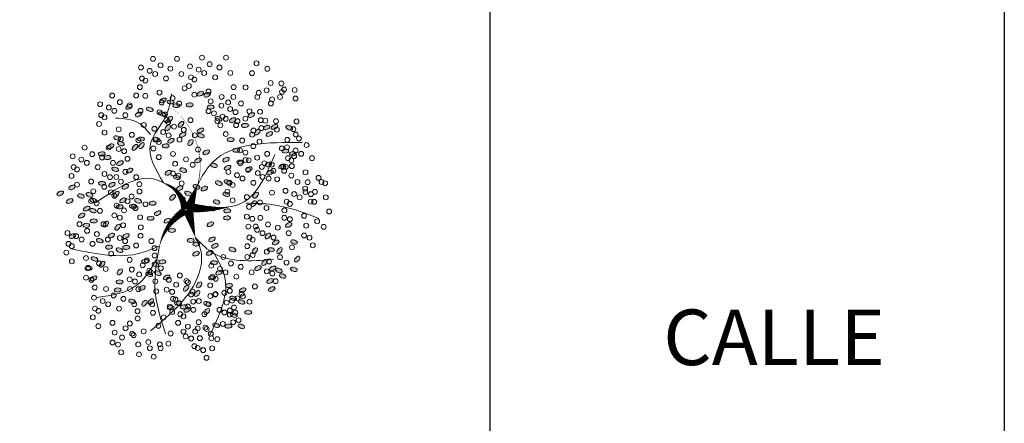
# Model space of a CAD drawing. Header units: millimetres. Extents: x 2426 to 2846, y 395 to 617.
# Tile 23 of 58: x 2474.89 to 2490.2, y 480.44 to 486.72. Entities that reach past the tile are written whole.
import ezdxf

# ---------------------------------------------------------------- set-up
doc = ezdxf.new("R2010")
doc.units = ezdxf.units.MM
doc.layers.add('01 - Vegetación', color=3, linetype='Continuous', lineweight=0)
doc.layers.add('Cotas', color=3, linetype='Continuous')

# ---------------------------------------------------------------- blocks, each defined once
blk = doc.blocks.new('17')
at = {"layer": '01 - Vegetación'}
for points in [[(4495.84, 1680.23, 1.33, 0.0221, 0.199177), (4489.97, 1684.48, 0.0221, 0.0221, 1.224983)], [(4496.02, 1680.23, 1.33, 0.0221, 0.286986), (4500.47, 1683.82, 0.0221, 0.0221, -1.494927)], [(4497.07, 1679.43, 0.133, 0.0221, 0.381476), (4512.91, 1682.47, 0.0221, 0.0221, -1.841687)], [(4496.02, 1679.76, 1.77, 0.0221, 0), (4491.39, 1678.53, 0.0221, 0.0221, 0)], [(4496.02, 1679.66, 1.77, 0.0221, 0), (4500.28, 1678.15, 0.0221, 0.0221, 0)], [(4496.4, 1679.85, 1.77, 0.0221, 0.074947), (4496.4, 1672.95, 0.0221, 0.0221, 0.762797)]]:
    blk.add_lwpolyline(points, format="xyseb", dxfattribs=at)
for points in [[(4490, 1684.47), (4488.83, 1687.51), (4489.5, 1699.09)], [(4487.73, 1684.98), (4483.44, 1688.25), (4481.42, 1694.81)], [(4497.83, 1680.19), (4501.11, 1685.48), (4497.33, 1694.81)], [(4508.5, 1685.98), (4510.45, 1688), (4511.21, 1691.78)], [(4490, 1684.47), (4482.94, 1685.23), (4475.36, 1683.47)], [(4491.39, 1678.53), (4489.02, 1677.58), (4485.46, 1677.92), (4475.87, 1685.99)], [(4500.47, 1683.82), (4506.92, 1685.99), (4511.46, 1683.47), (4515.25, 1682.46)], [(4497.07, 1679.43), (4503.89, 1675.65), (4507.17, 1660.78)], [(4491.39, 1678.53), (4489, 1675.9), (4487.73, 1665.57)], [(4496.57, 1678.43), (4497.07, 1670.86), (4505.15, 1665.32)], [(4488.74, 1675.4), (4484.7, 1673.64), (4475.11, 1676.16)], [(4497.07, 1670.11), (4496.82, 1665.57), (4494.55, 1658.01)]]:
    blk.add_spline(points, degree=3, dxfattribs=at)
blk = doc.blocks.new('16')
at = {"layer": '01 - Vegetación'}
h = blk.add_hatch(color=40, dxfattribs=at)
h.set_gradient(color1=(255, 191, 0), color2=(223, 255, 127), rotation=180, centered=1, tint=1, name='INVSPHERICAL')
edge = h.paths.add_edge_path()
edge.add_ellipse((4538.847, 1678.642), major_axis=(-0.0033, 0.0777), ratio=0.578492, start_angle=0, end_angle=360, ccw=False)
edge = h.paths.add_edge_path()
edge.add_ellipse((4538.961, 1678.487), major_axis=(-0.0349, 0.0695), ratio=0.578492, start_angle=0, end_angle=360, ccw=False)
edge = h.paths.add_edge_path()
edge.add_ellipse((4538.69, 1678.926), major_axis=(-0.0594, 0.0503), ratio=0.578492, start_angle=0, end_angle=360, ccw=False)
edge = h.paths.add_edge_path()
edge.add_ellipse((4538.676, 1678.266), major_axis=(-0.0033, 0.0777), ratio=0.578492, start_angle=0, end_angle=360, ccw=False)
edge = h.paths.add_edge_path()
edge.add_ellipse((4541.23, 1679.281), major_axis=(0.0274, 0.0728), ratio=0.578492, start_angle=0, end_angle=360, ccw=False)
edge = h.paths.add_edge_path()
edge.add_ellipse((4540.829, 1679.36), major_axis=(-0.0349, 0.0695), ratio=0.578492, start_angle=0, end_angle=360, ccw=False)
edge = h.paths.add_edge_path()
edge.add_ellipse((4541.174, 1679.607), major_axis=(-0.0349, 0.0695), ratio=0.578492, start_angle=0, end_angle=360, ccw=False)
edge = h.paths.add_edge_path()
edge.add_ellipse((4541.072, 1679.421), major_axis=(0.0274, 0.0728), ratio=0.578492, start_angle=0, end_angle=360, ccw=False)
edge = h.paths.add_edge_path()
edge.add_ellipse((4540.113, 1679.632), major_axis=(-0.0349, 0.0695), ratio=0.578492, start_angle=0, end_angle=360, ccw=False)
edge = h.paths.add_edge_path()
edge.add_ellipse((4540.279, 1679.843), major_axis=(-0.0349, 0.0695), ratio=0.578492, start_angle=0, end_angle=360, ccw=False)
edge = h.paths.add_edge_path()
edge.add_ellipse((4540.165, 1679.999), major_axis=(-0.0033, 0.0777), ratio=0.578492, start_angle=0, end_angle=360, ccw=False)
edge = h.paths.add_edge_path()
edge.add_ellipse((4540.499, 1679.956), major_axis=(-0.0033, 0.0777), ratio=0.578492, start_angle=0, end_angle=360, ccw=False)
edge = h.paths.add_edge_path()
edge.add_ellipse((4540.629, 1679.513), major_axis=(-0.0594, 0.0503), ratio=0.578492, start_angle=0, end_angle=360, ccw=False)
edge = h.paths.add_edge_path()
edge.add_ellipse((4540.551, 1680.278), major_axis=(0.0274, 0.0728), ratio=0.578492, start_angle=0, end_angle=360, ccw=False)
edge = h.paths.add_edge_path()
edge.add_ellipse((4539.201, 1679.744), major_axis=(-0.0033, 0.0777), ratio=0.578492, start_angle=0, end_angle=360, ccw=False)
edge = h.paths.add_edge_path()
edge.add_ellipse((4539.14, 1679.893), major_axis=(0.0274, 0.0728), ratio=0.578492, start_angle=0, end_angle=360, ccw=False)
edge = h.paths.add_edge_path()
edge.add_ellipse((4539.208, 1680.126), major_axis=(-0.0033, 0.0777), ratio=0.578492, start_angle=0, end_angle=360, ccw=False)
edge = h.paths.add_edge_path()
edge.add_ellipse((4538.979, 1680.681), major_axis=(-0.0594, 0.0503), ratio=0.578492, start_angle=0, end_angle=360, ccw=False)
edge = h.paths.add_edge_path()
edge.add_ellipse((4538.577, 1680.728), major_axis=(-0.0033, 0.0777), ratio=0.578492, start_angle=0, end_angle=360, ccw=False)
edge = h.paths.add_edge_path()
edge.add_ellipse((4538.926, 1680.033), major_axis=(0.0274, 0.0728), ratio=0.578492, start_angle=0, end_angle=360, ccw=False)
edge = h.paths.add_edge_path()
edge.add_ellipse((4538.95, 1679.842), major_axis=(0.0274, 0.0728), ratio=0.578492, start_angle=0, end_angle=360, ccw=False)
edge = h.paths.add_edge_path()
edge.add_ellipse((4538.621, 1680.191), major_axis=(-0.0349, 0.0695), ratio=0.578492, start_angle=0, end_angle=360, ccw=False)
edge = h.paths.add_edge_path()
edge.add_ellipse((4538.328, 1680.411), major_axis=(0.0274, 0.0728), ratio=0.578492, start_angle=0, end_angle=360, ccw=False)
edge = h.paths.add_edge_path()
edge.add_ellipse((4538.283, 1680.138), major_axis=(-0.0594, 0.0503), ratio=0.578492, start_angle=0, end_angle=360, ccw=False)
edge = h.paths.add_edge_path()
edge.add_ellipse((4538.32, 1679.993), major_axis=(-0.0594, 0.0503), ratio=0.578492, start_angle=0, end_angle=360, ccw=False)
edge = h.paths.add_edge_path()
edge.add_ellipse((4538.755, 1680.687), major_axis=(-0.0033, 0.0777), ratio=0.578492, start_angle=0, end_angle=360, ccw=False)
edge = h.paths.add_edge_path()
edge.add_ellipse((4538.834, 1681.261), major_axis=(-0.0349, 0.0695), ratio=0.578492, start_angle=0, end_angle=360, ccw=False)
edge = h.paths.add_edge_path()
edge.add_ellipse((4539.054, 1681.374), major_axis=(-0.0033, 0.0777), ratio=0.578492, start_angle=0, end_angle=360, ccw=False)
edge = h.paths.add_edge_path()
edge.add_ellipse((4539.147, 1681.076), major_axis=(-0.0594, 0.0503), ratio=0.578492, start_angle=0, end_angle=360, ccw=False)
edge = h.paths.add_edge_path()
edge.add_ellipse((4539.52, 1680.541), major_axis=(-0.0033, 0.0777), ratio=0.578492, start_angle=0, end_angle=360, ccw=False)
edge = h.paths.add_edge_path()
edge.add_ellipse((4539.459, 1680.689), major_axis=(0.0274, 0.0728), ratio=0.578492, start_angle=0, end_angle=360, ccw=False)
edge = h.paths.add_edge_path()
edge.add_ellipse((4539.527, 1680.923), major_axis=(-0.0033, 0.0777), ratio=0.578492, start_angle=0, end_angle=360, ccw=False)
edge = h.paths.add_edge_path()
edge.add_ellipse((4539.265, 1681.244), major_axis=(0.0274, 0.0728), ratio=0.578492, start_angle=0, end_angle=360, ccw=False)
edge = h.paths.add_edge_path()
edge.add_ellipse((4539.188, 1677.478), major_axis=(-0.0594, 0.0503), ratio=0.578492, start_angle=0, end_angle=360, ccw=False)
edge = h.paths.add_edge_path()
edge.add_ellipse((4539.473, 1678.19), major_axis=(0.0274, 0.0728), ratio=0.578492, start_angle=0, end_angle=360, ccw=False)
edge = h.paths.add_edge_path()
edge.add_ellipse((4540.696, 1678.325), major_axis=(0.0274, 0.0728), ratio=0.578492, start_angle=0, end_angle=360, ccw=False)
edge = h.paths.add_edge_path()
edge.add_ellipse((4540.33, 1678.305), major_axis=(-0.0033, 0.0777), ratio=0.578492, start_angle=0, end_angle=360, ccw=False)
edge = h.paths.add_edge_path()
edge.add_ellipse((4540.174, 1678.307), major_axis=(-0.0033, 0.0777), ratio=0.578492, start_angle=0, end_angle=360, ccw=False)
edge = h.paths.add_edge_path()
edge.add_ellipse((4540.488, 1677.717), major_axis=(-0.0594, 0.0503), ratio=0.578492, start_angle=0, end_angle=360, ccw=False)
edge = h.paths.add_edge_path()
edge.add_ellipse((4540.676, 1677.675), major_axis=(-0.0594, 0.0503), ratio=0.578492, start_angle=0, end_angle=360, ccw=False)
edge = h.paths.add_edge_path()
edge.add_ellipse((4539.469, 1677.341), major_axis=(-0.0033, 0.0777), ratio=0.578492, start_angle=0, end_angle=360, ccw=False)
edge = h.paths.add_edge_path()
edge.add_ellipse((4539.773, 1677.406), major_axis=(-0.0594, 0.0503), ratio=0.578492, start_angle=0, end_angle=360, ccw=False)
edge = h.paths.add_edge_path()
edge.add_ellipse((4539.631, 1677.23), major_axis=(-0.0349, 0.0695), ratio=0.578492, start_angle=0, end_angle=360, ccw=False)
edge = h.paths.add_edge_path()
edge.add_ellipse((4539.445, 1677.695), major_axis=(-0.0594, 0.0503), ratio=0.578492, start_angle=0, end_angle=360, ccw=False)
edge = h.paths.add_edge_path()
edge.add_ellipse((4542.676, 1679.136), major_axis=(-0.0033, 0.0777), ratio=0.578492, start_angle=0, end_angle=360, ccw=False)
edge = h.paths.add_edge_path()
edge.add_ellipse((4542.661, 1679.428), major_axis=(-0.0033, 0.0777), ratio=0.578492, start_angle=0, end_angle=360, ccw=False)
edge = h.paths.add_edge_path()
edge.add_ellipse((4542.742, 1679.554), major_axis=(-0.0033, 0.0777), ratio=0.578492, start_angle=0, end_angle=360, ccw=False)
edge = h.paths.add_edge_path()
edge.add_ellipse((4542.776, 1679.728), major_axis=(-0.0349, 0.0695), ratio=0.578492, start_angle=0, end_angle=360, ccw=False)
edge = h.paths.add_edge_path()
edge.add_ellipse((4542.477, 1679.745), major_axis=(0.0274, 0.0728), ratio=0.578492, start_angle=0, end_angle=360, ccw=False)
edge = h.paths.add_edge_path()
edge.add_ellipse((4542.578, 1680.02), major_axis=(0.0274, 0.0728), ratio=0.578492, start_angle=0, end_angle=360, ccw=False)
edge = h.paths.add_edge_path()
edge.add_ellipse((4542.466, 1680.268), major_axis=(-0.0349, 0.0695), ratio=0.578492, start_angle=0, end_angle=360, ccw=False)
edge = h.paths.add_edge_path()
edge.add_ellipse((4542.632, 1680.479), major_axis=(-0.0349, 0.0695), ratio=0.578492, start_angle=0, end_angle=360, ccw=False)
edge = h.paths.add_edge_path()
edge.add_ellipse((4542.359, 1679.577), major_axis=(-0.0594, 0.0503), ratio=0.578492, start_angle=0, end_angle=360, ccw=False)
edge = h.paths.add_edge_path()
edge.add_ellipse((4542.171, 1679.619), major_axis=(-0.0594, 0.0503), ratio=0.578492, start_angle=0, end_angle=360, ccw=False)
edge = h.paths.add_edge_path()
edge.add_ellipse((4542.246, 1679.328), major_axis=(-0.0594, 0.0503), ratio=0.578492, start_angle=0, end_angle=360, ccw=False)
edge = h.paths.add_edge_path()
edge.add_ellipse((4542.369, 1678.498), major_axis=(0.0274, 0.0728), ratio=0.578492, start_angle=0, end_angle=360, ccw=False)
edge = h.paths.add_edge_path()
edge.add_ellipse((4542.902, 1678.749), major_axis=(-0.0349, 0.0695), ratio=0.578492, start_angle=0, end_angle=360, ccw=False)
edge = h.paths.add_edge_path()
edge.add_ellipse((4542.925, 1678.897), major_axis=(-0.0349, 0.0695), ratio=0.578492, start_angle=0, end_angle=360, ccw=False)
edge = h.paths.add_edge_path()
edge.add_ellipse((4542.628, 1678.671), major_axis=(-0.0033, 0.0777), ratio=0.578492, start_angle=0, end_angle=360, ccw=False)
edge = h.paths.add_edge_path()
edge.add_ellipse((4542.11, 1678.896), major_axis=(-0.0349, 0.0695), ratio=0.578492, start_angle=0, end_angle=360, ccw=False)
edge = h.paths.add_edge_path()
edge.add_ellipse((4542.34, 1678.18), major_axis=(-0.0349, 0.0695), ratio=0.578492, start_angle=0, end_angle=360, ccw=False)
edge = h.paths.add_edge_path()
edge.add_ellipse((4538.137, 1679.191), major_axis=(-0.0349, 0.0695), ratio=0.578492, start_angle=0, end_angle=360, ccw=False)
edge = h.paths.add_edge_path()
edge.add_ellipse((4538.099, 1678.758), major_axis=(-0.0594, 0.0503), ratio=0.578492, start_angle=0, end_angle=360, ccw=False)
edge = h.paths.add_edge_path()
edge.add_ellipse((4537.796, 1678.552), major_axis=(0.0274, 0.0728), ratio=0.578492, start_angle=0, end_angle=360, ccw=False)
edge = h.paths.add_edge_path()
edge.add_ellipse((4537.776, 1678.277), major_axis=(-0.0033, 0.0777), ratio=0.578492, start_angle=0, end_angle=360, ccw=False)
edge = h.paths.add_edge_path()
edge.add_ellipse((4539.181, 1678.6), major_axis=(-0.0033, 0.0777), ratio=0.578492, start_angle=0, end_angle=360, ccw=False)
edge = h.paths.add_edge_path()
edge.add_ellipse((4538.502, 1678.968), major_axis=(-0.0594, 0.0503), ratio=0.578492, start_angle=0, end_angle=360, ccw=False)
edge = h.paths.add_edge_path()
edge.add_ellipse((4538.615, 1679.216), major_axis=(-0.0594, 0.0503), ratio=0.578492, start_angle=0, end_angle=360, ccw=False)
edge = h.paths.add_edge_path()
edge.add_ellipse((4538.188, 1679.557), major_axis=(-0.0033, 0.0777), ratio=0.578492, start_angle=0, end_angle=360, ccw=False)
edge = h.paths.add_edge_path()
edge.add_ellipse((4538.203, 1679.265), major_axis=(-0.0033, 0.0777), ratio=0.578492, start_angle=0, end_angle=360, ccw=False)
edge = h.paths.add_edge_path()
edge.add_ellipse((4538.285, 1679.391), major_axis=(-0.0033, 0.0777), ratio=0.578492, start_angle=0, end_angle=360, ccw=False)
edge = h.paths.add_edge_path()
edge.add_ellipse((4538.856, 1679.647), major_axis=(-0.0349, 0.0695), ratio=0.578492, start_angle=0, end_angle=360, ccw=False)
edge = h.paths.add_edge_path()
edge.add_ellipse((4538.272, 1678.751), major_axis=(0.0274, 0.0728), ratio=0.578492, start_angle=0, end_angle=360, ccw=False)
edge = h.paths.add_edge_path()
edge.add_ellipse((4540.863, 1678.985), major_axis=(0.0274, 0.0728), ratio=0.578492, start_angle=0, end_angle=360, ccw=False)
edge = h.paths.add_edge_path()
edge.add_ellipse((4540.823, 1678.811), major_axis=(-0.0349, 0.0695), ratio=0.578492, start_angle=0, end_angle=360, ccw=False)
edge = h.paths.add_edge_path()
edge.add_ellipse((4541.446, 1678.949), major_axis=(-0.0349, 0.0695), ratio=0.578492, start_angle=0, end_angle=360, ccw=False)
edge = h.paths.add_edge_path()
edge.add_ellipse((4540.434, 1680.393), major_axis=(-0.0033, 0.0777), ratio=0.578492, start_angle=0, end_angle=360, ccw=False)
edge = h.paths.add_edge_path()
edge.add_ellipse((4540.419, 1680.685), major_axis=(-0.0033, 0.0777), ratio=0.578492, start_angle=0, end_angle=360, ccw=False)
edge = h.paths.add_edge_path()
edge.add_ellipse((4539.773, 1680.547), major_axis=(-0.0349, 0.0695), ratio=0.578492, start_angle=0, end_angle=360, ccw=False)
edge = h.paths.add_edge_path()
edge.add_ellipse((4539.782, 1680.87), major_axis=(-0.0349, 0.0695), ratio=0.578492, start_angle=0, end_angle=360, ccw=False)
edge = h.paths.add_edge_path()
edge.add_ellipse((4539.668, 1681.126), major_axis=(0.0274, 0.0728), ratio=0.578492, start_angle=0, end_angle=360, ccw=False)
edge = h.paths.add_edge_path()
edge.add_ellipse((4540.336, 1681.276), major_axis=(0.0274, 0.0728), ratio=0.578492, start_angle=0, end_angle=360, ccw=False)
edge = h.paths.add_edge_path()
edge.add_ellipse((4540.381, 1681.413), major_axis=(-0.0349, 0.0695), ratio=0.578492, start_angle=0, end_angle=360, ccw=False)
edge = h.paths.add_edge_path()
edge.add_ellipse((4540.225, 1681.525), major_axis=(-0.0349, 0.0695), ratio=0.578492, start_angle=0, end_angle=360, ccw=False)
edge = h.paths.add_edge_path()
edge.add_ellipse((4540.009, 1681.424), major_axis=(-0.0033, 0.0777), ratio=0.578492, start_angle=0, end_angle=360, ccw=False)
edge = h.paths.add_edge_path()
edge.add_ellipse((4540.106, 1681.258), major_axis=(-0.0033, 0.0777), ratio=0.578492, start_angle=0, end_angle=360, ccw=False)
edge = h.paths.add_edge_path()
edge.add_ellipse((4540.036, 1680.989), major_axis=(-0.0594, 0.0503), ratio=0.578492, start_angle=0, end_angle=360, ccw=False)
edge = h.paths.add_edge_path()
edge.add_ellipse((4539.967, 1680.73), major_axis=(-0.0594, 0.0503), ratio=0.578492, start_angle=0, end_angle=360, ccw=False)
edge = h.paths.add_edge_path()
edge.add_ellipse((4541.92, 1680.217), major_axis=(-0.0033, 0.0777), ratio=0.578492, start_angle=0, end_angle=360, ccw=False)
edge = h.paths.add_edge_path()
edge.add_ellipse((4541.222, 1680.466), major_axis=(-0.0349, 0.0695), ratio=0.578492, start_angle=0, end_angle=360, ccw=False)
edge = h.paths.add_edge_path()
edge.add_ellipse((4541.387, 1680.676), major_axis=(-0.0349, 0.0695), ratio=0.578492, start_angle=0, end_angle=360, ccw=False)
edge = h.paths.add_edge_path()
edge.add_ellipse((4541.251, 1680.784), major_axis=(0.0274, 0.0728), ratio=0.578492, start_angle=0, end_angle=360, ccw=False)
edge = h.paths.add_edge_path()
edge.add_ellipse((4541.818, 1680.659), major_axis=(0.0274, 0.0728), ratio=0.578492, start_angle=0, end_angle=360, ccw=False)
edge = h.paths.add_edge_path()
edge.add_ellipse((4541.942, 1680.743), major_axis=(0.0274, 0.0728), ratio=0.578492, start_angle=0, end_angle=360, ccw=False)
edge = h.paths.add_edge_path()
edge.add_ellipse((4541.762, 1680.886), major_axis=(-0.0349, 0.0695), ratio=0.578492, start_angle=0, end_angle=360, ccw=False)
edge = h.paths.add_edge_path()
edge.add_ellipse((4541.592, 1681.082), major_axis=(-0.0033, 0.0777), ratio=0.578492, start_angle=0, end_angle=360, ccw=False)
edge = h.paths.add_edge_path()
edge.add_ellipse((4541.511, 1680.956), major_axis=(-0.0033, 0.0777), ratio=0.578492, start_angle=0, end_angle=360, ccw=False)
edge = h.paths.add_edge_path()
edge.add_ellipse((4541.775, 1680.201), major_axis=(-0.0594, 0.0503), ratio=0.578492, start_angle=0, end_angle=360, ccw=False)
edge = h.paths.add_edge_path()
edge.add_ellipse((4541.737, 1680.346), major_axis=(-0.0594, 0.0503), ratio=0.578492, start_angle=0, end_angle=360, ccw=False)
edge = h.paths.add_edge_path()
edge.add_ellipse((4541.843, 1679.118), major_axis=(-0.0594, 0.0503), ratio=0.578492, start_angle=0, end_angle=360, ccw=False)
edge = h.paths.add_edge_path()
edge.add_ellipse((4541.881, 1679.551), major_axis=(-0.0349, 0.0695), ratio=0.578492, start_angle=0, end_angle=360, ccw=False)
edge = h.paths.add_edge_path()
edge.add_ellipse((4542.015, 1679.29), major_axis=(-0.0349, 0.0695), ratio=0.578492, start_angle=0, end_angle=360, ccw=False)
edge = h.paths.add_edge_path()
edge.add_ellipse((4541.91, 1679.869), major_axis=(0.0274, 0.0728), ratio=0.578492, start_angle=0, end_angle=360, ccw=False)
edge = h.paths.add_edge_path()
edge.add_ellipse((4541.769, 1679.666), major_axis=(-0.0033, 0.0777), ratio=0.578492, start_angle=0, end_angle=360, ccw=False)
edge = h.paths.add_edge_path()
edge.add_ellipse((4539.676, 1679.115), major_axis=(-0.0033, 0.0777), ratio=0.578492, start_angle=0, end_angle=360, ccw=False)
edge = h.paths.add_edge_path()
edge.add_ellipse((4539.594, 1678.989), major_axis=(-0.0033, 0.0777), ratio=0.578492, start_angle=0, end_angle=360, ccw=False)
edge = h.paths.add_edge_path()
edge.add_ellipse((4539.898, 1679.531), major_axis=(-0.0033, 0.0777), ratio=0.578492, start_angle=0, end_angle=360, ccw=False)
edge = h.paths.add_edge_path()
edge.add_ellipse((4539.697, 1678.641), major_axis=(-0.0349, 0.0695), ratio=0.578492, start_angle=0, end_angle=360, ccw=False)
edge = h.paths.add_edge_path()
edge.add_ellipse((4539.398, 1678.691), major_axis=(-0.0349, 0.0695), ratio=0.578492, start_angle=0, end_angle=360, ccw=False)
edge = h.paths.add_edge_path()
edge.add_ellipse((4539.555, 1678.579), major_axis=(-0.0349, 0.0695), ratio=0.578492, start_angle=0, end_angle=360, ccw=False)
edge = h.paths.add_edge_path()
edge.add_ellipse((4540.714, 1679.167), major_axis=(0.0274, 0.0728), ratio=0.578492, start_angle=0, end_angle=360, ccw=False)
edge = h.paths.add_edge_path()
edge.add_ellipse((4540.549, 1681.79), major_axis=(-0.0349, 0.0695), ratio=0.578492, start_angle=0, end_angle=360, ccw=False)
edge = h.paths.add_edge_path()
edge.add_ellipse((4540.715, 1682.001), major_axis=(-0.0349, 0.0695), ratio=0.578492, start_angle=0, end_angle=360, ccw=False)
edge = h.paths.add_edge_path()
edge.add_ellipse((4540.848, 1681.741), major_axis=(-0.0349, 0.0695), ratio=0.578492, start_angle=0, end_angle=360, ccw=False)
edge = h.paths.add_edge_path()
edge.add_ellipse((4540.661, 1681.542), major_axis=(0.0274, 0.0728), ratio=0.578492, start_angle=0, end_angle=360, ccw=False)
edge = h.paths.add_edge_path()
edge.add_ellipse((4540.684, 1681.351), major_axis=(0.0274, 0.0728), ratio=0.578492, start_angle=0, end_angle=360, ccw=False)
edge = h.paths.add_edge_path()
edge.add_ellipse((4540.56, 1681.267), major_axis=(0.0274, 0.0728), ratio=0.578492, start_angle=0, end_angle=360, ccw=False)
edge = h.paths.add_edge_path()
edge.add_ellipse((4540.528, 1678.539), major_axis=(0.0274, 0.0728), ratio=0.578492, start_angle=0, end_angle=360, ccw=False)
edge = h.paths.add_edge_path()
edge.add_ellipse((4540.38, 1678.647), major_axis=(0.0274, 0.0728), ratio=0.578492, start_angle=0, end_angle=360, ccw=False)
edge = h.paths.add_edge_path()
edge.add_ellipse((4540.034, 1678.678), major_axis=(-0.0349, 0.0695), ratio=0.578492, start_angle=0, end_angle=360, ccw=False)
edge = h.paths.add_edge_path()
edge.add_ellipse((4540.944, 1678.493), major_axis=(0.0274, 0.0728), ratio=0.578492, start_angle=0, end_angle=360, ccw=False)
edge = h.paths.add_edge_path()
edge.add_ellipse((4541.625, 1678.77), major_axis=(-0.0349, 0.0695), ratio=0.578492, start_angle=0, end_angle=360, ccw=False)
edge = h.paths.add_edge_path()
edge.add_ellipse((4541.994, 1678.887), major_axis=(0.0274, 0.0728), ratio=0.578492, start_angle=0, end_angle=360, ccw=False)
edge = h.paths.add_edge_path()
edge.add_ellipse((4541.336, 1678.598), major_axis=(0.0274, 0.0728), ratio=0.578492, start_angle=0, end_angle=360, ccw=False)
edge = h.paths.add_edge_path()
edge.add_ellipse((4539.381, 1678.993), major_axis=(-0.0349, 0.0695), ratio=0.578492, start_angle=0, end_angle=360, ccw=False)
edge = h.paths.add_edge_path()
edge.add_ellipse((4540.938, 1681.079), major_axis=(-0.0033, 0.0777), ratio=0.578492, start_angle=0, end_angle=360, ccw=False)
edge = h.paths.add_edge_path()
edge.add_ellipse((4540.699, 1680.759), major_axis=(-0.0594, 0.0503), ratio=0.578492, start_angle=0, end_angle=360, ccw=False)
edge = h.paths.add_edge_path()
edge.add_ellipse((4540.908, 1680.857), major_axis=(-0.0349, 0.0695), ratio=0.578492, start_angle=0, end_angle=360, ccw=False)
edge = h.paths.add_edge_path()
edge.add_ellipse((4540.863, 1680.561), major_axis=(-0.0349, 0.0695), ratio=0.578492, start_angle=0, end_angle=360, ccw=False)
edge = h.paths.add_edge_path()
edge.add_ellipse((4540.564, 1680.61), major_axis=(-0.0349, 0.0695), ratio=0.578492, start_angle=0, end_angle=360, ccw=False)
edge = h.paths.add_edge_path()
edge.add_ellipse((4539.771, 1681.729), major_axis=(-0.0349, 0.0695), ratio=0.578492, start_angle=0, end_angle=360, ccw=False)
edge = h.paths.add_edge_path()
edge.add_ellipse((4540.968, 1678.302), major_axis=(0.0274, 0.0728), ratio=0.578492, start_angle=0, end_angle=360, ccw=False)
edge = h.paths.add_edge_path()
edge.add_ellipse((4541.908, 1678.227), major_axis=(-0.0033, 0.0777), ratio=0.578492, start_angle=0, end_angle=360, ccw=False)
edge = h.paths.add_edge_path()
edge.add_ellipse((4541.283, 1678.297), major_axis=(-0.0349, 0.0695), ratio=0.578492, start_angle=0, end_angle=360, ccw=False)
edge = h.paths.add_edge_path()
edge.add_ellipse((4541.463, 1678.333), major_axis=(-0.0349, 0.0695), ratio=0.578492, start_angle=0, end_angle=360, ccw=False)
edge = h.paths.add_edge_path()
edge.add_ellipse((4538.021, 1678.159), major_axis=(0.0274, 0.0728), ratio=0.578492, start_angle=0, end_angle=360, ccw=False)
edge = h.paths.add_edge_path()
edge.add_ellipse((4537.772, 1677.992), major_axis=(0.0274, 0.0728), ratio=0.578492, start_angle=0, end_angle=360, ccw=False)
edge = h.paths.add_edge_path()
edge.add_ellipse((4538.082, 1677.841), major_axis=(-0.0033, 0.0777), ratio=0.578492, start_angle=0, end_angle=360, ccw=False)
edge = h.paths.add_edge_path()
edge.add_ellipse((4538.572, 1677.966), major_axis=(-0.0349, 0.0695), ratio=0.578492, start_angle=0, end_angle=360, ccw=False)
edge = h.paths.add_edge_path()
edge.add_ellipse((4538.311, 1677.99), major_axis=(0.0274, 0.0728), ratio=0.578492, start_angle=0, end_angle=360, ccw=False)
edge = h.paths.add_edge_path()
edge.add_ellipse((4538.394, 1678.174), major_axis=(0.0274, 0.0728), ratio=0.578492, start_angle=0, end_angle=360, ccw=False)
edge = h.paths.add_edge_path()
edge.add_ellipse((4538.776, 1677.355), major_axis=(-0.0349, 0.0695), ratio=0.578492, start_angle=0, end_angle=360, ccw=False)
edge = h.paths.add_edge_path()
edge.add_ellipse((4538.597, 1677.319), major_axis=(-0.0349, 0.0695), ratio=0.578492, start_angle=0, end_angle=360, ccw=False)
edge = h.paths.add_edge_path()
edge.add_ellipse((4539.063, 1677.621), major_axis=(-0.0349, 0.0695), ratio=0.578492, start_angle=0, end_angle=360, ccw=False)
edge = h.paths.add_edge_path()
edge.add_ellipse((4539.033, 1676.828), major_axis=(0.0274, 0.0728), ratio=0.578492, start_angle=0, end_angle=360, ccw=False)
edge = h.paths.add_edge_path()
edge.add_ellipse((4539.009, 1677.162), major_axis=(0.0274, 0.0728), ratio=0.578492, start_angle=0, end_angle=360, ccw=False)
edge = h.paths.add_edge_path()
edge.add_ellipse((4538.885, 1677.078), major_axis=(0.0274, 0.0728), ratio=0.578492, start_angle=0, end_angle=360, ccw=False)
edge = h.paths.add_edge_path()
edge.add_ellipse((4539.054, 1677.298), major_axis=(-0.0349, 0.0695), ratio=0.578492, start_angle=0, end_angle=360, ccw=False)
edge = h.paths.add_edge_path()
edge.add_ellipse((4542.221, 1677.913), major_axis=(-0.0033, 0.0777), ratio=0.578492, start_angle=0, end_angle=360, ccw=False)
edge = h.paths.add_edge_path()
edge.add_ellipse((4542.451, 1677.771), major_axis=(-0.0349, 0.0695), ratio=0.578492, start_angle=0, end_angle=360, ccw=False)
edge = h.paths.add_edge_path()
edge.add_ellipse((4541.18, 1677.355), major_axis=(-0.0349, 0.0695), ratio=0.578492, start_angle=0, end_angle=360, ccw=False)
edge = h.paths.add_edge_path()
edge.add_ellipse((4541.671, 1678.102), major_axis=(-0.0033, 0.0777), ratio=0.578492, start_angle=0, end_angle=360, ccw=False)
edge = h.paths.add_edge_path()
edge.add_ellipse((4541.411, 1678.017), major_axis=(-0.0033, 0.0777), ratio=0.578492, start_angle=0, end_angle=360, ccw=False)
edge = h.paths.add_edge_path()
edge.add_ellipse((4542.075, 1677.637), major_axis=(-0.0594, 0.0503), ratio=0.578492, start_angle=0, end_angle=360, ccw=False)
edge = h.paths.add_edge_path()
edge.add_ellipse((4541.252, 1677.826), major_axis=(-0.0349, 0.0695), ratio=0.578492, start_angle=0, end_angle=360, ccw=False)
edge = h.paths.add_edge_path()
edge.add_ellipse((4541.596, 1676.853), major_axis=(-0.0033, 0.0777), ratio=0.578492, start_angle=0, end_angle=360, ccw=False)
edge = h.paths.add_edge_path()
edge.add_ellipse((4541.655, 1677.018), major_axis=(-0.0033, 0.0777), ratio=0.578492, start_angle=0, end_angle=360, ccw=False)
edge = h.paths.add_edge_path()
edge.add_ellipse((4542.033, 1677.371), major_axis=(-0.0349, 0.0695), ratio=0.578492, start_angle=0, end_angle=360, ccw=False)
edge = h.paths.add_edge_path()
edge.add_ellipse((4542.19, 1677.259), major_axis=(-0.0349, 0.0695), ratio=0.578492, start_angle=0, end_angle=360, ccw=False)
edge = h.paths.add_edge_path()
edge.add_ellipse((4542.168, 1676.931), major_axis=(0.0274, 0.0728), ratio=0.578492, start_angle=0, end_angle=360, ccw=False)
edge = h.paths.add_edge_path()
edge.add_ellipse((4542.176, 1677.433), major_axis=(-0.0349, 0.0695), ratio=0.578492, start_angle=0, end_angle=360, ccw=False)
edge = h.paths.add_edge_path()
edge.add_ellipse((4541.313, 1677.094), major_axis=(-0.0349, 0.0695), ratio=0.578492, start_angle=0, end_angle=360, ccw=False)
edge = h.paths.add_edge_path()
edge.add_ellipse((4541.359, 1677.391), major_axis=(-0.0349, 0.0695), ratio=0.578492, start_angle=0, end_angle=360, ccw=False)
edge = h.paths.add_edge_path()
edge.add_ellipse((4540.019, 1676.943), major_axis=(-0.0349, 0.0695), ratio=0.578492, start_angle=0, end_angle=360, ccw=False)
edge = h.paths.add_edge_path()
edge.add_ellipse((4539.641, 1676.826), major_axis=(0.0274, 0.0728), ratio=0.578492, start_angle=0, end_angle=360, ccw=False)
edge = h.paths.add_edge_path()
edge.add_ellipse((4539.262, 1676.754), major_axis=(-0.0594, 0.0503), ratio=0.578492, start_angle=0, end_angle=360, ccw=False)
edge = h.paths.add_edge_path()
edge.add_ellipse((4539.45, 1677.146), major_axis=(-0.0594, 0.0503), ratio=0.578492, start_angle=0, end_angle=360, ccw=False)
at = {"layer": '01 - Vegetación', "extrusion": (0, 0, -1)}
for centre, major_axis in [((4540.715, 1682.001), (-0.0349, 0.0695)), ((4539.771, 1681.729), (-0.0349, 0.0695)), ((4540.549, 1681.79), (-0.0349, 0.0695)), ((4540.848, 1681.741), (-0.0349, 0.0695)), ((4539.054, 1681.374), (-0.0033, 0.0777)), ((4540.009, 1681.424), (-0.0033, 0.0777)), ((4540.225, 1681.525), (-0.0349, 0.0695)), ((4540.381, 1681.413), (-0.0349, 0.0695)), ((4538.834, 1681.261), (-0.0349, 0.0695)), ((4540.106, 1681.258), (-0.0033, 0.0777)), ((4540.938, 1681.079), (-0.0033, 0.0777)), ((4541.511, 1680.956), (-0.0033, 0.0777)), ((4541.592, 1681.082), (-0.0033, 0.0777)), ((4538.577, 1680.728), (-0.0033, 0.0777)), ((4539.527, 1680.923), (-0.0033, 0.0777)), ((4539.782, 1680.87), (-0.0349, 0.0695)), ((4540.908, 1680.857), (-0.0349, 0.0695)), ((4541.762, 1680.886), (-0.0349, 0.0695)), ((4538.755, 1680.687), (-0.0033, 0.0777)), ((4539.52, 1680.541), (-0.0033, 0.0777)), ((4539.773, 1680.547), (-0.0349, 0.0695)), ((4540.419, 1680.685), (-0.0033, 0.0777)), ((4540.564, 1680.61), (-0.0349, 0.0695)), ((4540.863, 1680.561), (-0.0349, 0.0695)), ((4541.387, 1680.676), (-0.0349, 0.0695)), ((4540.434, 1680.393), (-0.0033, 0.0777)), ((4541.222, 1680.466), (-0.0349, 0.0695)), ((4542.632, 1680.479), (-0.0349, 0.0695)), ((4538.621, 1680.191), (-0.0349, 0.0695)), ((4539.208, 1680.126), (-0.0033, 0.0777)), ((4541.92, 1680.217), (-0.0033, 0.0777)), ((4542.466, 1680.268), (-0.0349, 0.0695)), ((4540.165, 1679.999), (-0.0033, 0.0777)), ((4540.279, 1679.843), (-0.0349, 0.0695)), ((4540.499, 1679.956), (-0.0033, 0.0777)), ((4538.856, 1679.647), (-0.0349, 0.0695)), ((4539.201, 1679.744), (-0.0033, 0.0777)), ((4540.113, 1679.632), (-0.0349, 0.0695)), ((4541.769, 1679.666), (-0.0033, 0.0777)), ((4542.776, 1679.728), (-0.0349, 0.0695)), ((4538.188, 1679.557), (-0.0033, 0.0777)), ((4539.898, 1679.531), (-0.0033, 0.0777)), ((4541.174, 1679.607), (-0.0349, 0.0695)), ((4541.881, 1679.551), (-0.0349, 0.0695)), ((4542.661, 1679.428), (-0.0033, 0.0777)), ((4542.742, 1679.554), (-0.0033, 0.0777)), ((4538.137, 1679.191), (-0.0349, 0.0695)), ((4538.203, 1679.265), (-0.0033, 0.0777)), ((4538.285, 1679.391), (-0.0033, 0.0777)), ((4540.829, 1679.36), (-0.0349, 0.0695)), ((4542.015, 1679.29), (-0.0349, 0.0695)), ((4539.381, 1678.993), (-0.0349, 0.0695)), ((4539.594, 1678.989), (-0.0033, 0.0777)), ((4539.676, 1679.115), (-0.0033, 0.0777)), ((4542.676, 1679.136), (-0.0033, 0.0777)), ((4540.823, 1678.811), (-0.0349, 0.0695)), ((4541.446, 1678.949), (-0.0349, 0.0695)), ((4541.625, 1678.77), (-0.0349, 0.0695)), ((4542.11, 1678.896), (-0.0349, 0.0695)), ((4542.925, 1678.897), (-0.0349, 0.0695)), ((4538.847, 1678.642), (-0.0033, 0.0777)), ((4539.181, 1678.6), (-0.0033, 0.0777)), ((4539.398, 1678.691), (-0.0349, 0.0695)), ((4539.555, 1678.579), (-0.0349, 0.0695)), ((4539.697, 1678.641), (-0.0349, 0.0695)), ((4540.034, 1678.678), (-0.0349, 0.0695)), ((4542.628, 1678.671), (-0.0033, 0.0777)), ((4542.902, 1678.749), (-0.0349, 0.0695)), ((4538.961, 1678.487), (-0.0349, 0.0695)), ((4541.463, 1678.333), (-0.0349, 0.0695)), ((4537.776, 1678.277), (-0.0033, 0.0777)), ((4538.676, 1678.266), (-0.0033, 0.0777)), ((4540.174, 1678.307), (-0.0033, 0.0777)), ((4540.33, 1678.305), (-0.0033, 0.0777)), ((4541.283, 1678.297), (-0.0349, 0.0695)), ((4541.671, 1678.102), (-0.0033, 0.0777)), ((4541.908, 1678.227), (-0.0033, 0.0777)), ((4542.34, 1678.18), (-0.0349, 0.0695)), ((4538.572, 1677.966), (-0.0349, 0.0695)), ((4541.411, 1678.017), (-0.0033, 0.0777)), ((4542.221, 1677.913), (-0.0033, 0.0777)), ((4538.082, 1677.841), (-0.0033, 0.0777)), ((4541.252, 1677.826), (-0.0349, 0.0695)), ((4542.451, 1677.771), (-0.0349, 0.0695)), ((4539.063, 1677.621), (-0.0349, 0.0695)), ((4538.597, 1677.319), (-0.0349, 0.0695)), ((4538.776, 1677.355), (-0.0349, 0.0695)), ((4539.054, 1677.298), (-0.0349, 0.0695)), ((4539.469, 1677.341), (-0.0033, 0.0777)), ((4539.631, 1677.23), (-0.0349, 0.0695)), ((4541.18, 1677.355), (-0.0349, 0.0695)), ((4541.359, 1677.391), (-0.0349, 0.0695)), ((4542.033, 1677.371), (-0.0349, 0.0695)), ((4542.176, 1677.433), (-0.0349, 0.0695)), ((4542.19, 1677.259), (-0.0349, 0.0695)), ((4541.313, 1677.094), (-0.0349, 0.0695)), ((4541.655, 1677.018), (-0.0033, 0.0777)), ((4540.019, 1676.943), (-0.0349, 0.0695)), ((4541.596, 1676.853), (-0.0033, 0.0777))]:
    blk.add_ellipse(centre, major_axis=major_axis, ratio=0.578492, start_param=3.141593, end_param=9.424778, dxfattribs=at)
for centre, major_axis in [((4540.661, 1681.542), (0.0274, 0.0728)), ((4539.265, 1681.244), (0.0274, 0.0728)), ((4540.336, 1681.276), (0.0274, 0.0728)), ((4540.56, 1681.267), (0.0274, 0.0728)), ((4540.684, 1681.351), (0.0274, 0.0728)), ((4539.147, 1681.076), (-0.0594, 0.0503)), ((4539.668, 1681.126), (0.0274, 0.0728)), ((4540.036, 1680.989), (-0.0594, 0.0503)), ((4539.967, 1680.73), (-0.0594, 0.0503)), ((4540.699, 1680.759), (-0.0594, 0.0503)), ((4541.251, 1680.784), (0.0274, 0.0728)), ((4541.942, 1680.743), (0.0274, 0.0728)), ((4538.979, 1680.681), (-0.0594, 0.0503)), ((4539.459, 1680.689), (0.0274, 0.0728)), ((4541.818, 1680.659), (0.0274, 0.0728)), ((4538.328, 1680.411), (0.0274, 0.0728)), ((4540.551, 1680.278), (0.0274, 0.0728)), ((4541.737, 1680.346), (-0.0594, 0.0503)), ((4538.283, 1680.138), (-0.0594, 0.0503)), ((4541.775, 1680.201), (-0.0594, 0.0503)), ((4538.32, 1679.993), (-0.0594, 0.0503)), ((4538.926, 1680.033), (0.0274, 0.0728)), ((4538.95, 1679.842), (0.0274, 0.0728)), ((4539.14, 1679.893), (0.0274, 0.0728)), ((4541.91, 1679.869), (0.0274, 0.0728)), ((4542.578, 1680.02), (0.0274, 0.0728)), ((4542.477, 1679.745), (0.0274, 0.0728)), ((4540.629, 1679.513), (-0.0594, 0.0503)), ((4541.072, 1679.421), (0.0274, 0.0728)), ((4542.171, 1679.619), (-0.0594, 0.0503)), ((4542.359, 1679.577), (-0.0594, 0.0503)), ((4538.615, 1679.216), (-0.0594, 0.0503)), ((4541.23, 1679.281), (0.0274, 0.0728)), ((4542.246, 1679.328), (-0.0594, 0.0503)), ((4540.714, 1679.167), (0.0274, 0.0728)), ((4540.863, 1678.985), (0.0274, 0.0728)), ((4541.843, 1679.118), (-0.0594, 0.0503)), ((4538.272, 1678.751), (0.0274, 0.0728)), ((4538.502, 1678.968), (-0.0594, 0.0503)), ((4538.69, 1678.926), (-0.0594, 0.0503)), ((4541.994, 1678.887), (0.0274, 0.0728)), ((4537.796, 1678.552), (0.0274, 0.0728)), ((4538.099, 1678.758), (-0.0594, 0.0503)), ((4540.38, 1678.647), (0.0274, 0.0728)), ((4540.528, 1678.539), (0.0274, 0.0728)), ((4541.336, 1678.598), (0.0274, 0.0728)), ((4540.696, 1678.325), (0.0274, 0.0728)), ((4540.944, 1678.493), (0.0274, 0.0728)), ((4542.369, 1678.498), (0.0274, 0.0728)), ((4538.021, 1678.159), (0.0274, 0.0728)), ((4538.394, 1678.174), (0.0274, 0.0728)), ((4539.473, 1678.19), (0.0274, 0.0728)), ((4540.968, 1678.302), (0.0274, 0.0728)), ((4537.772, 1677.992), (0.0274, 0.0728)), ((4538.311, 1677.99), (0.0274, 0.0728)), ((4539.445, 1677.695), (-0.0594, 0.0503)), ((4540.488, 1677.717), (-0.0594, 0.0503)), ((4540.676, 1677.675), (-0.0594, 0.0503)), ((4539.188, 1677.478), (-0.0594, 0.0503)), ((4542.075, 1677.637), (-0.0594, 0.0503)), ((4539.773, 1677.406), (-0.0594, 0.0503)), ((4538.885, 1677.078), (0.0274, 0.0728)), ((4539.009, 1677.162), (0.0274, 0.0728)), ((4539.45, 1677.146), (-0.0594, 0.0503)), ((4539.033, 1676.828), (0.0274, 0.0728)), ((4539.641, 1676.826), (0.0274, 0.0728)), ((4542.168, 1676.931), (0.0274, 0.0728)), ((4539.262, 1676.754), (-0.0594, 0.0503))]:
    blk.add_ellipse(centre, major_axis=major_axis, ratio=0.578492, dxfattribs=at)
blk = doc.blocks.new('18')
at = {"color": 60}
for centre in [(4488.87, 1699.94), (4490.32, 1699.58), (4492.13, 1699.76), (4487.42, 1699.03), (4489.95, 1699.03), (4491.59, 1698.31), (4500.15, 1698.17), (4501.6, 1699.08), (4502.68, 1698.17), (4503.05, 1698.72), (4504.86, 1698.9), (4484.7, 1696.68), (4486.33, 1696.32), (4487.96, 1696.68), (4491.04, 1697.4), (4492.49, 1696.5), (4493.58, 1697.76), (4503.77, 1696.54), (4504.32, 1697.45), (4506.31, 1696.91), (4478.11, 1695.54), (4479.56, 1695.18), (4481.37, 1695.36), (4483.07, 1695.23), (4484.34, 1695.77), (4490.32, 1695.59), (4491.95, 1694.87), (4497.07, 1694.91), (4497.43, 1695.82), (4499.06, 1695.46), (4500.69, 1695.82), (4503.05, 1694.73), (4505.22, 1695.64), (4476.66, 1694.63), (4479.2, 1694.63), (4480.83, 1693.91), (4482.82, 1693.36), (4486.15, 1693.42), (4487.06, 1694.51), (4491.04, 1693.06), (4493.58, 1693.78), (4495.8, 1694.37), (4499.79, 1693.65), (4501.93, 1693.6), (4504.68, 1694.01), (4473.94, 1692.28), (4475.57, 1691.92), (4477.21, 1692.28), (4480.29, 1693), (4481.74, 1692.1), (4488.69, 1692.51), (4495.05, 1691.97), (4496.68, 1691.6), (4498.31, 1691.97), (4498.88, 1692.56), (4501.39, 1692.69), (4501.42, 1691.65), (4503.77, 1692.2), (4506.31, 1692.92), (4472.31, 1690.83), (4473.58, 1691.37), (4474.77, 1690.7), (4476.3, 1690.11), (4479.56, 1691.19), (4481.19, 1690.47), (4490.76, 1690.17), (4491.3, 1691.07), (4493.41, 1690.52), (4494.68, 1691.06), (4495.88, 1690.38), (4497.4, 1689.79), (4500.66, 1690.88), (4502.29, 1690.16), (4475.16, 1688.77), (4475.39, 1689.02), (4477.08, 1689.41), (4479.13, 1688.13), (4480.29, 1688.66), (4482.82, 1689.38), (4484.06, 1688.54), (4484.42, 1689.44), (4486.05, 1689.08), (4487.68, 1689.44), (4490.04, 1688.36), (4496.26, 1688.46), (4496.5, 1688.71), (4498.18, 1689.1), (4501.39, 1688.34), (4471.96, 1687.88), (4473.62, 1688.01), (4475.8, 1687.11), (4477.93, 1688.11), (4482.79, 1688), (4485.25, 1687.86), (4486.77, 1687.27), (4487.55, 1686.58), (4491.67, 1687.63), (4493.06, 1687.57), (4494.72, 1687.69), (4496.9, 1686.8), (4499.03, 1687.8), (4500.23, 1687.82), (4471.57, 1685.45), (4472.98, 1686.09), (4474.01, 1686.34), (4478.87, 1685.57), (4480.28, 1685.7), (4482.43, 1685.04), (4484.1, 1685.17), (4485.63, 1685.94), (4485.87, 1686.18), (4488.4, 1685.28), (4489.6, 1685.3), (4490.76, 1685.82), (4472.98, 1684.29), (4473.62, 1684.42), (4476.7, 1684.68), (4478.11, 1683.78), (4482.71, 1683.28), (4486.27, 1684.27), (4473.75, 1683.01), (4475.42, 1682.63), (4479, 1682.37), (4479.9, 1682.75), (4481.08, 1681.83), (4481.18, 1682.24), (4482.35, 1682.38), (4483.54, 1681.7), (4484.34, 1682.92), (4474.95, 1680.14), (4484.16, 1680.02), (4485.07, 1681.11), (4473.32, 1678.69), (4474.59, 1679.23), (4475.78, 1678.56), (4476.58, 1679.78), (4480.73, 1678.88), (4482.39, 1679.01), (4483.93, 1679.78), (4476.4, 1676.88), (4477.31, 1677.97), (4472.96, 1675.74), (4474.63, 1675.87), (4476.17, 1676.64), (4481.65, 1676.05), (4478.93, 1673.7), (4482.19, 1673.7), (4477.3, 1672.25), (4478.56, 1672.79), (4479.76, 1672.11), (4480.56, 1673.33), (4481.28, 1671.52), (4482.06, 1670.83)]:
    blk.add_circle(centre, 0.405, dxfattribs=at)
at = {"color": 62}
for centre in [(4508.79, 1693.6), (4510.24, 1694.51), (4511.33, 1693.6), (4511.69, 1694.15), (4513.51, 1694.33), (4512.42, 1691.97), (4512.96, 1692.88), (4514.96, 1692.34), (4504.45, 1689.8), (4505.71, 1690.35), (4506.08, 1691.25), (4507.71, 1690.89), (4509.34, 1691.25), (4511.69, 1690.16), (4513.87, 1691.07), (4508.43, 1689.08), (4513.33, 1689.44), (4514.96, 1688.35), (4507.53, 1687.99), (4510.06, 1687.09), (4512.42, 1687.63), (4475.75, 1680.49), (4477.2, 1681.39), (4478.29, 1680.49), (4478.65, 1681.03), (4480.46, 1681.21), (4479.37, 1678.86), (4479.92, 1679.76), (4481.91, 1679.22), (4471.4, 1676.68), (4472.67, 1677.23), (4473.03, 1678.13), (4474.66, 1677.77), (4476.29, 1678.13), (4478.65, 1677.04), (4480.82, 1677.95), (4475.39, 1675.96), (4480.28, 1676.32), (4481.91, 1675.23), (4481.98, 1675.16), (4483.43, 1676.06), (4484.51, 1675.16), (4484.88, 1675.7), (4486.69, 1675.88), (4474.48, 1674.87), (4477.02, 1673.97), (4479.37, 1674.51), (4485.6, 1673.53), (4486.15, 1674.43), (4488.14, 1673.89), (4478.9, 1671.9), (4479.26, 1672.8), (4480.89, 1672.44), (4482.52, 1672.8), (4487.05, 1672.62), (4477.63, 1671.36), (4481.61, 1670.63), (4484.88, 1671.72), (4486.51, 1670.99), (4480.71, 1669.54), (4483.25, 1668.64), (4485.6, 1669.18), (4488.14, 1669.91)]:
    blk.add_circle(centre, 0.405, dxfattribs=at)
at = {"color": 64}
for centre in [(4514.9, 1686.83), (4516.35, 1687.74), (4517.44, 1686.83), (4517.8, 1687.37), (4519.61, 1687.56), (4518.53, 1685.2), (4519.07, 1686.11), (4521.06, 1685.56), (4511.82, 1683.57), (4512.18, 1684.48), (4513.81, 1684.11), (4515.45, 1684.48), (4517.8, 1683.39), (4519.98, 1684.3), (4510.55, 1683.03), (4514.54, 1682.3), (4519.43, 1682.67), (4513.63, 1681.22), (4516.17, 1680.31), (4518.53, 1680.86), (4521.06, 1681.58), (4488.48, 1669), (4489.93, 1669.91), (4491.01, 1669), (4491.38, 1669.55), (4493.19, 1669.73), (4492.1, 1667.37), (4492.65, 1668.28), (4494.64, 1667.74), (4485.4, 1665.74), (4485.76, 1666.65), (4487.39, 1666.29), (4489.02, 1666.65), (4491.38, 1665.56), (4493.55, 1666.47), (4484.13, 1665.2), (4488.12, 1664.48), (4493.01, 1664.84), (4494.64, 1663.75), (4495.88, 1663.74), (4487.21, 1663.39), (4489.75, 1662.48), (4492.1, 1663.03), (4494.43, 1662.83), (4496.96, 1662.83), (4497.33, 1663.38), (4498.59, 1662.11), (4499.14, 1663.56), (4491.71, 1660.48), (4494.97, 1660.48), (4498.05, 1661.2), (4500.59, 1661.57), (4490.08, 1659.03), (4491.35, 1659.57), (4493.34, 1660.12), (4497.33, 1659.39), (4499.5, 1660.3), (4493.16, 1657.22), (4494.06, 1658.31), (4498.96, 1658.67), (4500.59, 1657.58), (4495.69, 1656.31), (4498.05, 1656.86)]:
    blk.add_circle(centre, 0.405, dxfattribs=at)
at = {"color": 66}
for centre in [(4506.17, 1685.5), (4507.62, 1685.14), (4509.43, 1685.32), (4504.72, 1684.6), (4507.25, 1684.6), (4508.89, 1683.87), (4510.88, 1683.33), (4502, 1682.24), (4503.63, 1681.88), (4505.26, 1682.24), (4508.34, 1682.97), (4509.79, 1682.06), (4500.37, 1680.79), (4501.64, 1681.34), (4504.36, 1680.07), (4507.62, 1681.15), (4509.25, 1680.43), (4503.45, 1678.98), (4508.34, 1678.62), (4510.88, 1679.34), (4515.09, 1678.69), (4516.54, 1679.6), (4517.63, 1678.69), (4517.99, 1679.24), (4519.8, 1679.42), (4505.99, 1678.08), (4518.71, 1677.06), (4519.26, 1677.97), (4521.25, 1677.43), (4512.01, 1675.43), (4512.37, 1676.34), (4514, 1675.98), (4515.63, 1676.34), (4517.99, 1675.25), (4520.16, 1676.16), (4510.74, 1674.89), (4514.73, 1674.17), (4519.62, 1674.53), (4521.25, 1673.44), (4497.55, 1672.33), (4499, 1673.23), (4500.09, 1672.33), (4500.45, 1672.87), (4502.26, 1673.05), (4513.82, 1673.08), (4516.36, 1672.17), (4518.71, 1672.72), (4501.17, 1670.7), (4501.72, 1671.6), (4503.71, 1671.06), (4493.2, 1668.52), (4494.47, 1669.07), (4494.83, 1669.97), (4496.46, 1669.61), (4498.09, 1669.97), (4500.45, 1668.89), (4502.62, 1669.79), (4497.19, 1667.8), (4502.08, 1668.16), (4503.71, 1667.08), (4496.28, 1666.71), (4498.82, 1665.81), (4501.17, 1666.35)]:
    blk.add_circle(centre, 0.405, dxfattribs=at)
at = {"color": 68}
for centre in [(4508.56, 1673.48), (4510.01, 1674.38), (4511.1, 1673.48), (4511.46, 1674.02), (4513.27, 1674.2), (4512.19, 1671.85), (4512.73, 1672.75), (4514.72, 1672.21), (4504.25, 1670.19), (4505.48, 1670.22), (4505.85, 1671.12), (4507.48, 1670.76), (4510.03, 1671.75), (4510.71, 1671.54), (4511.12, 1670.22), (4513.64, 1670.94), (4516.32, 1670.19), (4504.21, 1669.68), (4506.56, 1668.91), (4508.46, 1669.1), (4509.15, 1668.89), (4512.34, 1669.55), (4518.67, 1669.11), (4501.44, 1667.37), (4503.1, 1667.5), (4504.64, 1668.27), (4507.29, 1667.87), (4509.55, 1667.57), (4510.78, 1666.9), (4510.86, 1667.66), (4512.27, 1667.78), (4514.72, 1668.23), (4515.41, 1668.02), (4520.3, 1668.38), (4502.46, 1665.58), (4503.49, 1665.84), (4505.28, 1666.6), (4513.63, 1666), (4514.32, 1665.79), (4515.82, 1666.7), (4517.04, 1666.03), (4519.4, 1666.57), (4501.05, 1664.94), (4502.46, 1663.79), (4503.1, 1663.92), (4506.18, 1664.17), (4509.3, 1665.01), (4510.71, 1665.14), (4514.72, 1664.47), (4515.56, 1664.14), (4515.95, 1663.8), (4516.97, 1664.26), (4501.66, 1662.6), (4503.1, 1663.5), (4503.23, 1662.51), (4504.19, 1662.6), (4504.55, 1663.14), (4504.9, 1662.12), (4506.37, 1663.32), (4507.59, 1663.27), (4509.38, 1662.25), (4515.88, 1662.04), (4505.28, 1660.97), (4505.82, 1661.87), (4507.82, 1661.33), (4508.48, 1661.86), (4510.66, 1661.74), (4514.47, 1661.91), (4497.31, 1658.79), (4498.57, 1659.34), (4498.94, 1660.24), (4500.57, 1659.88), (4502.2, 1660.24), (4504.55, 1659.16), (4506.73, 1660.06), (4501.29, 1658.07), (4500.39, 1656.98)]:
    blk.add_circle(centre, 0.405, dxfattribs=at)
at = {"layer": '01 - Vegetación', "xscale": 7.5, "yscale": 7.5, "zscale": 7.5}
blk.add_blockref('16', (-29556.67, -10914.05), dxfattribs=at)
at = {"layer": '01 - Vegetación'}
blk.add_blockref('17', (0, 0), dxfattribs=at)

msp = doc.modelspace()

# ---------------------------------------------------------------- linework, layer by layer
at = {"layer": 'Cotas', "color": 6}
msp.add_lwpolyline([(2427.933, 509.362), (2490.196, 509.362), (2490.196, 395.171), (2482.196, 395.171)], dxfattribs=at)
msp.add_lwpolyline([(2427.933, 501.362), (2482.196, 501.362), (2482.196, 395.171), (2427.933, 395.171)], close=True, dxfattribs=at)

# ---------------------------------------------------------------- block references
at = {"layer": '01 - Vegetación', "xscale": 0.09363903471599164, "yscale": 0.09363903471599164, "zscale": 0.09363903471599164, "rotation": 90}
msp.add_blockref('18', (2634.796, 62.762), dxfattribs=at)

# ---------------------------------------------------------------- texts
at = {"insert": (2484.894, 481.345), "char_height": 0.86479, "attachment_point": 7}
msp.add_mtext_dynamic_manual_height_columns('\\A1;{\\fZurich Cn BT|b0|i0|c0|p34;\\C2;CALLE }', width=2.03465, gutter_width=1, heights=[0], dxfattribs=at)

doc.saveas('drawing.dxf')
